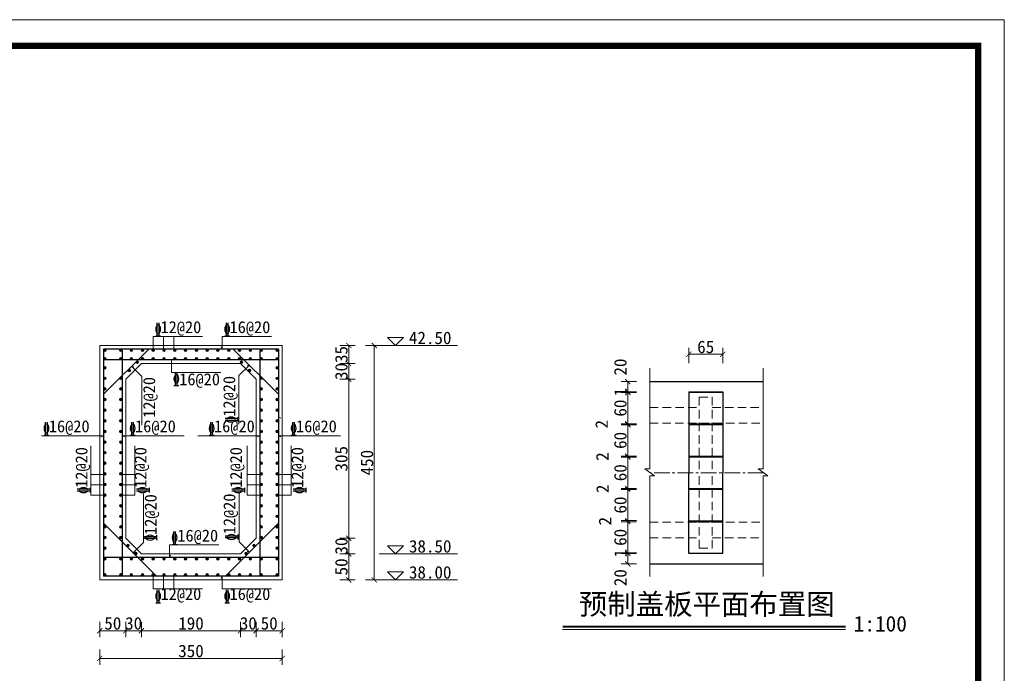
# Model space of a CAD drawing. Extents: x -13074 to 1448651, y 3648755 to 8081248.
# Tile 107 of 173: x 560964 to 561153, y 3858657 to 3858782. Entities that reach past the tile are written whole.
import ezdxf

# ---------------------------------------------------------------- set-up
doc = ezdxf.new("R2010")
doc.units = 0
doc.header["$PDMODE"] = 32
doc.header["$PDSIZE"] = 0.2
doc.linetypes.add('CENTER2', pattern=[1.125, 0.75, -0.125, 0.125, -0.125])
doc.linetypes.add('HIDDEN2', pattern=[0.1875, 0.125, -0.0625])
doc.layers.get('0').update_dxf_attribs({"linetype": 'CONTINUOUS'})
doc.layers.get('Defpoints').update_dxf_attribs({"linetype": 'CONTINUOUS'})
for name, color, linetype, lineweight in [('0.09标注线', 3, 'CONTINUOUS', 9), ('0.13填充', 8, 'CONTINUOUS', 9), ('0.15虚线', 1, 'HIDDEN2', 15), ('0.30粗线', 7, 'CONTINUOUS', 30), ('0.30红', 1, 'CONTINUOUS', 30), ('SHEET', 1, 'CONTINUOUS', 15), ('文字', 7, 'CONTINUOUS', 15), ('新建路', 7, 'CONTINUOUS', 40), ('细实线', 3, 'CONTINUOUS', 20)]:
    doc.layers.add(name, color=color, linetype=linetype, lineweight=lineweight)
doc.styles.add('-仿宋_GB2312', font='FangSong_GB2312.ttf')
doc.styles.add('CHX-1', font='tssdeng.shx', dxfattribs={"width": 0.7, "height": 300, "bigfont": 'atssdchn.shx'})
doc.dimstyles.new('zzzz STANDARD', dxfattribs={"dimtxt": 2.3, "dimasz": 1, "dimexe": 1.25, "dimexo": 1.5, "dimgap": 0.2, "dimtad": 1, "dimdec": 0, "dimlfac": 10, "dimzin": 0, "dimdsep": 46, "dimtxsty": '-仿宋_GB2312', "dimblk": 'ARCHTICK', "dimcen": 0.09, "dimadec": 0, "dimazin": 0, "dimtfac": 1, "dimtdec": 0, "dimtix": 1, "dimtmove": 2, "dimatfit": 3, "dimfxl": 1.7, "dimfxlon": 1, "dimtolj": 1, "dimtzin": 0, "dimlwd": 9, "dimlwe": 9, "dimarcsym": 0})

# ---------------------------------------------------------------- blocks, each defined once
blk = doc.blocks.new('_ARCHTICK')
at = {"color": 0, "linetype": 'ByBlock', "const_width": 0.15}
blk.add_lwpolyline([(-0.5, -0.5), (0.5, 0.5)], dxfattribs=at)
blk = doc.blocks.new('*D2548')
at = {"layer": 'Defpoints', "color": 0, "linetype": 'Continuous', "lineweight": 13}
for p in [(560984.77, 3858682.99), (560987.77, 3858679.99), (560987.77, 3858665.24)]:
    blk.add_point(p, dxfattribs=at)
at = {"layer": '新建路', "color": 0, "linetype": 'Continuous', "lineweight": 9}
for p, q in [((560984.77, 3858666.94), (560984.77, 3858663.99)), ((560987.77, 3858666.94), (560987.77, 3858663.99)), ((560984.77, 3858665.24), (560983.77, 3858665.24)), ((560984.77, 3858665.24), (560987.77, 3858665.24)), ((560987.77, 3858665.24), (560988.77, 3858665.24))]:
    blk.add_line(p, q, dxfattribs=at)
blk.add_blockref('_ARCHTICK', (560984.77, 3858665.24), dxfattribs=at)
at = {"layer": '新建路', "color": 0, "linetype": 'Continuous', "lineweight": 9, "rotation": 180}
blk.add_blockref('_ARCHTICK', (560987.77, 3858665.24), dxfattribs=at)
at = {"layer": '新建路', "color": 0, "linetype": 'Continuous', "lineweight": 13, "insert": (560986.27, 3858666.64), "char_height": 2.4, "attachment_point": 5, "style": '-仿宋_GB2312'}
blk.add_mtext('\\A1;30', dxfattribs=at)
blk = doc.blocks.new('*D2549')
at = {"layer": 'Defpoints', "color": 0, "linetype": 'Continuous', "lineweight": 13}
for p in [(561009.77, 3858682.99), (561006.77, 3858679.99), (561009.77, 3858665.24)]:
    blk.add_point(p, dxfattribs=at)
at = {"layer": '新建路', "color": 0, "linetype": 'Continuous', "lineweight": 9}
for p, q in [((561006.77, 3858666.94), (561006.77, 3858663.99)), ((561009.77, 3858666.94), (561009.77, 3858663.99)), ((561006.77, 3858665.24), (561005.77, 3858665.24)), ((561006.77, 3858665.24), (561009.77, 3858665.24)), ((561009.77, 3858665.24), (561010.77, 3858665.24))]:
    blk.add_line(p, q, dxfattribs=at)
blk.add_blockref('_ARCHTICK', (561006.77, 3858665.24), dxfattribs=at)
at = {"layer": '新建路', "color": 0, "linetype": 'Continuous', "lineweight": 9, "rotation": 180}
blk.add_blockref('_ARCHTICK', (561009.77, 3858665.24), dxfattribs=at)
at = {"layer": '新建路', "color": 0, "linetype": 'Continuous', "lineweight": 13, "insert": (561008.27, 3858666.64), "char_height": 2.4, "attachment_point": 5, "style": '-仿宋_GB2312'}
blk.add_mtext('\\A1;30', dxfattribs=at)
blk = doc.blocks.new('*D2551')
at = {"layer": 'Defpoints', "color": 0, "linetype": 'Continuous', "lineweight": 13}
for p in [(560979.77, 3858674.99), (561014.77, 3858674.99), (560979.77, 3858659.94)]:
    blk.add_point(p, dxfattribs=at)
at = {"layer": '新建路', "color": 0, "linetype": 'Continuous', "lineweight": 9}
for p, q in [((560979.77, 3858661.64), (560979.77, 3858658.69)), ((561014.77, 3858661.64), (561014.77, 3858658.69)), ((561014.77, 3858659.94), (560979.77, 3858659.94))]:
    blk.add_line(p, q, dxfattribs=at)
at = {"layer": '新建路', "color": 0, "linetype": 'Continuous', "lineweight": 9, "rotation": 180}
blk.add_blockref('_ARCHTICK', (560979.77, 3858659.94), dxfattribs=at)
at = {"layer": '新建路', "color": 0, "linetype": 'Continuous', "lineweight": 9}
blk.add_blockref('_ARCHTICK', (561014.77, 3858659.94), dxfattribs=at)
at = {"layer": '新建路', "color": 0, "linetype": 'Continuous', "lineweight": 13, "insert": (560997.27, 3858661.34), "char_height": 2.4, "attachment_point": 5, "style": '-仿宋_GB2312'}
blk.add_mtext('\\A1;350', dxfattribs=at)
blk = doc.blocks.new('*D2553')
at = {"layer": 'Defpoints', "color": 0, "linetype": 'Continuous', "lineweight": 13}
for p in [(561009.77, 3858682.99), (561027.53, 3858682.99), (561006.77, 3858679.99)]:
    blk.add_point(p, dxfattribs=at)
at = {"layer": '新建路', "color": 0, "linetype": 'Continuous', "lineweight": 9}
for p, q in [((561027.53, 3858682.99), (561027.53, 3858683.99)), ((561025.83, 3858682.99), (561028.78, 3858682.99)), ((561027.53, 3858679.99), (561027.53, 3858682.99)), ((561025.83, 3858679.99), (561028.78, 3858679.99)), ((561027.53, 3858679.99), (561027.53, 3858678.99))]:
    blk.add_line(p, q, dxfattribs=at)
for p, rotation in [((561027.53, 3858682.99), 270), ((561027.53, 3858679.99), 90)]:
    blk.add_blockref('_ARCHTICK', p, dxfattribs=dict(at, rotation=rotation))
at = {"layer": '新建路', "color": 0, "linetype": 'Continuous', "lineweight": 13, "insert": (561026.13, 3858681.49), "char_height": 2.4, "attachment_point": 5, "rotation": 90, "style": '-仿宋_GB2312'}
blk.add_mtext('\\A1;30', dxfattribs=at)
blk = doc.blocks.new('*D2555')
at = {"layer": 'Defpoints', "color": 0, "linetype": 'Continuous', "lineweight": 13}
for p in [(561006.77, 3858716.49), (561027.53, 3858716.49), (561009.77, 3858713.49)]:
    blk.add_point(p, dxfattribs=at)
at = {"layer": '新建路', "color": 0, "linetype": 'Continuous', "lineweight": 9}
for p, q in [((561025.83, 3858716.49), (561028.78, 3858716.49)), ((561027.53, 3858716.49), (561027.53, 3858717.49)), ((561027.53, 3858713.49), (561027.53, 3858716.49)), ((561025.83, 3858713.49), (561028.78, 3858713.49)), ((561027.53, 3858713.49), (561027.53, 3858712.49))]:
    blk.add_line(p, q, dxfattribs=at)
for p, rotation in [((561027.53, 3858716.49), 270), ((561027.53, 3858713.49), 90)]:
    blk.add_blockref('_ARCHTICK', p, dxfattribs=dict(at, rotation=rotation))
at = {"layer": '新建路', "color": 0, "linetype": 'Continuous', "lineweight": 13, "insert": (561026.13, 3858714.99), "char_height": 2.4, "attachment_point": 5, "rotation": 90, "style": '-仿宋_GB2312'}
blk.add_mtext('\\A1;30', dxfattribs=at)
blk = doc.blocks.new('*D2557')
at = {"layer": 'Defpoints', "color": 0, "linetype": 'Continuous', "lineweight": 13}
for p in [(561014.77, 3858719.99), (561014.77, 3858674.99), (561032.43, 3858674.99)]:
    blk.add_point(p, dxfattribs=at)
at = {"layer": '新建路', "color": 0, "linetype": 'Continuous', "lineweight": 9}
for p, q in [((561030.73, 3858719.99), (561033.68, 3858719.99)), ((561032.43, 3858719.99), (561032.43, 3858674.99)), ((561030.73, 3858674.99), (561033.68, 3858674.99))]:
    blk.add_line(p, q, dxfattribs=at)
for p, rotation in [((561032.43, 3858719.99), 90), ((561032.43, 3858674.99), 270)]:
    blk.add_blockref('_ARCHTICK', p, dxfattribs=dict(at, rotation=rotation))
at = {"layer": '新建路', "color": 0, "linetype": 'Continuous', "lineweight": 13, "insert": (561031.03, 3858697.49), "char_height": 2.4, "attachment_point": 5, "rotation": 90, "style": '-仿宋_GB2312'}
blk.add_mtext('\\A1;450', dxfattribs=at)
blk = doc.blocks.new('*D2558')
at = {"layer": 'Defpoints', "color": 0, "linetype": 'Continuous', "lineweight": 13}
for p in [(561081.05, 3858710.96), (561092.77, 3858711.06, 0), (561092.77, 3858710.96, 0)]:
    blk.add_point(p, dxfattribs=at)
at = {"layer": '新建路', "color": 0, "linetype": 'Continuous', "lineweight": 9}
for p, q in [((561082.75, 3858711.06), (561079.8, 3858711.06)), ((561082.75, 3858710.96), (561079.8, 3858710.96)), ((561081.05, 3858711.06), (561081.05, 3858712.06)), ((561081.05, 3858711.06), (561081.05, 3858710.96)), ((561081.05, 3858710.96), (561081.05, 3858709.96))]:
    blk.add_line(p, q, dxfattribs=at)
for p, rotation in [((561081.05, 3858711.06), 270), ((561081.05, 3858710.96), 90)]:
    blk.add_blockref('_ARCHTICK', p, dxfattribs=dict(at, rotation=rotation))
at = {"layer": '新建路', "color": 0, "linetype": 'Continuous', "lineweight": 13, "insert": (561079.65, 3858711.01), "char_height": 2.4, "attachment_point": 5, "rotation": 90, "style": '-仿宋_GB2312'}
blk.add_mtext('\\A1;1', dxfattribs=at)
blk = doc.blocks.new('*D2560')
at = {"layer": 'Defpoints', "color": 0, "linetype": 'Continuous', "lineweight": 13}
for p in [(561099.27, 3858710.96, 0), (561081.05, 3858704.96), (561099.27, 3858704.96, 0)]:
    blk.add_point(p, dxfattribs=at)
at = {"layer": '新建路', "color": 0, "linetype": 'Continuous', "lineweight": 9}
for p, q in [((561082.75, 3858710.96), (561079.8, 3858710.96)), ((561081.05, 3858710.96), (561081.05, 3858704.96)), ((561082.75, 3858704.96), (561079.8, 3858704.96))]:
    blk.add_line(p, q, dxfattribs=at)
for p, rotation in [((561081.05, 3858710.96), 90), ((561081.05, 3858704.96), 270)]:
    blk.add_blockref('_ARCHTICK', p, dxfattribs=dict(at, rotation=rotation))
at = {"layer": '新建路', "color": 0, "linetype": 'Continuous', "lineweight": 13, "insert": (561079.65, 3858707.96), "char_height": 2.4, "attachment_point": 5, "rotation": 90, "style": '-仿宋_GB2312'}
blk.add_mtext('\\A1;60', dxfattribs=at)
blk = doc.blocks.new('*D2561')
at = {"layer": 'Defpoints', "color": 0, "linetype": 'Continuous', "lineweight": 13}
for p in [(561081.05, 3858704.76), (561099.27, 3858704.96, 0), (561099.27, 3858704.76, 0)]:
    blk.add_point(p, dxfattribs=at)
at = {"layer": '新建路', "color": 0, "linetype": 'Continuous', "lineweight": 9}
for p, q in [((561082.75, 3858704.96), (561079.8, 3858704.96)), ((561082.75, 3858704.76), (561079.8, 3858704.76)), ((561081.05, 3858704.96), (561081.05, 3858705.96)), ((561081.05, 3858704.96), (561081.05, 3858704.76)), ((561081.05, 3858704.76), (561081.05, 3858703.76))]:
    blk.add_line(p, q, dxfattribs=at)
for p, rotation in [((561081.05, 3858704.96), 270), ((561081.05, 3858704.76), 90)]:
    blk.add_blockref('_ARCHTICK', p, dxfattribs=dict(at, rotation=rotation))
at = {"layer": '新建路', "color": 0, "linetype": 'Continuous', "lineweight": 13, "insert": (561076.03, 3858704.86), "char_height": 2.4, "attachment_point": 5, "rotation": 90, "style": '-仿宋_GB2312'}
blk.add_mtext('\\A1;2', dxfattribs=at)
blk = doc.blocks.new('*D2562')
at = {"layer": 'Defpoints', "color": 0, "linetype": 'Continuous', "lineweight": 13}
for p in [(561099.27, 3858704.76, 0), (561081.05, 3858698.76), (561099.27, 3858698.76, 0)]:
    blk.add_point(p, dxfattribs=at)
at = {"layer": '新建路', "color": 0, "linetype": 'Continuous', "lineweight": 9}
for p, q in [((561082.75, 3858704.76), (561079.8, 3858704.76)), ((561081.05, 3858704.76), (561081.05, 3858698.76)), ((561082.75, 3858698.76), (561079.8, 3858698.76))]:
    blk.add_line(p, q, dxfattribs=at)
for p, rotation in [((561081.05, 3858704.76), 90), ((561081.05, 3858698.76), 270)]:
    blk.add_blockref('_ARCHTICK', p, dxfattribs=dict(at, rotation=rotation))
at = {"layer": '新建路', "color": 0, "linetype": 'Continuous', "lineweight": 13, "insert": (561079.65, 3858701.76), "char_height": 2.4, "attachment_point": 5, "rotation": 90, "style": '-仿宋_GB2312'}
blk.add_mtext('\\A1;60', dxfattribs=at)
blk = doc.blocks.new('*D2563')
at = {"layer": 'Defpoints', "color": 0, "linetype": 'Continuous', "lineweight": 13}
for p in [(561081.05, 3858698.56), (561099.27, 3858698.76, 0), (561099.27, 3858698.56, 0)]:
    blk.add_point(p, dxfattribs=at)
at = {"layer": '新建路', "color": 0, "linetype": 'Continuous', "lineweight": 9}
for p, q in [((561081.05, 3858698.76), (561081.05, 3858699.76)), ((561082.75, 3858698.76), (561079.8, 3858698.76)), ((561082.75, 3858698.56), (561079.8, 3858698.56)), ((561081.05, 3858698.76), (561081.05, 3858698.56)), ((561081.05, 3858698.56), (561081.05, 3858697.56))]:
    blk.add_line(p, q, dxfattribs=at)
for p, rotation in [((561081.05, 3858698.76), 270), ((561081.05, 3858698.56), 90)]:
    blk.add_blockref('_ARCHTICK', p, dxfattribs=dict(at, rotation=rotation))
at = {"layer": '新建路', "color": 0, "linetype": 'Continuous', "lineweight": 13, "insert": (561076.18, 3858698.66), "char_height": 2.4, "attachment_point": 5, "rotation": 90, "style": '-仿宋_GB2312'}
blk.add_mtext('\\A1;2', dxfattribs=at)
blk = doc.blocks.new('*D2564')
at = {"layer": 'Defpoints', "color": 0, "linetype": 'Continuous', "lineweight": 13}
for p in [(561099.27, 3858698.56, 0), (561081.05, 3858692.56), (561099.27, 3858692.56, 0)]:
    blk.add_point(p, dxfattribs=at)
at = {"layer": '新建路', "color": 0, "linetype": 'Continuous', "lineweight": 9}
for p, q in [((561082.75, 3858698.56), (561079.8, 3858698.56)), ((561081.05, 3858698.56), (561081.05, 3858692.56)), ((561082.75, 3858692.56), (561079.8, 3858692.56))]:
    blk.add_line(p, q, dxfattribs=at)
for p, rotation in [((561081.05, 3858698.56), 90), ((561081.05, 3858692.56), 270)]:
    blk.add_blockref('_ARCHTICK', p, dxfattribs=dict(at, rotation=rotation))
at = {"layer": '新建路', "color": 0, "linetype": 'Continuous', "lineweight": 13, "insert": (561079.65, 3858695.56), "char_height": 2.4, "attachment_point": 5, "rotation": 90, "style": '-仿宋_GB2312'}
blk.add_mtext('\\A1;60', dxfattribs=at)
blk = doc.blocks.new('*D2565')
at = {"layer": 'Defpoints', "color": 0, "linetype": 'Continuous', "lineweight": 13}
for p in [(561081.05, 3858692.36), (561099.27, 3858692.56, 0), (561099.27, 3858692.36)]:
    blk.add_point(p, dxfattribs=at)
at = {"layer": '新建路', "color": 0, "linetype": 'Continuous', "lineweight": 9}
for p, q in [((561081.05, 3858692.56), (561081.05, 3858693.56)), ((561082.75, 3858692.56), (561079.8, 3858692.56)), ((561082.75, 3858692.36), (561079.8, 3858692.36)), ((561081.05, 3858692.56), (561081.05, 3858692.36)), ((561081.05, 3858692.36), (561081.05, 3858691.36))]:
    blk.add_line(p, q, dxfattribs=at)
for p, rotation in [((561081.05, 3858692.56), 270), ((561081.05, 3858692.36), 90)]:
    blk.add_blockref('_ARCHTICK', p, dxfattribs=dict(at, rotation=rotation))
at = {"layer": '新建路', "color": 0, "linetype": 'Continuous', "lineweight": 13, "insert": (561076.22, 3858692.46), "char_height": 2.4, "attachment_point": 5, "rotation": 90, "style": '-仿宋_GB2312'}
blk.add_mtext('\\A1;2', dxfattribs=at)
blk = doc.blocks.new('*D2566')
at = {"layer": 'Defpoints', "color": 0, "linetype": 'Continuous', "lineweight": 13}
for p in [(561099.27, 3858692.36), (561081.05, 3858686.36), (561099.27, 3858686.36)]:
    blk.add_point(p, dxfattribs=at)
at = {"layer": '新建路', "color": 0, "linetype": 'Continuous', "lineweight": 9}
for p, q in [((561082.75, 3858692.36), (561079.8, 3858692.36)), ((561081.05, 3858692.36), (561081.05, 3858686.36)), ((561082.75, 3858686.36), (561079.8, 3858686.36))]:
    blk.add_line(p, q, dxfattribs=at)
for p, rotation in [((561081.05, 3858692.36), 90), ((561081.05, 3858686.36), 270)]:
    blk.add_blockref('_ARCHTICK', p, dxfattribs=dict(at, rotation=rotation))
at = {"layer": '新建路', "color": 0, "linetype": 'Continuous', "lineweight": 13, "insert": (561079.65, 3858689.36), "char_height": 2.4, "attachment_point": 5, "rotation": 90, "style": '-仿宋_GB2312'}
blk.add_mtext('\\A1;60', dxfattribs=at)
blk = doc.blocks.new('*D2567')
at = {"layer": 'Defpoints', "color": 0, "linetype": 'Continuous', "lineweight": 13}
for p in [(561081.05, 3858686.16), (561099.27, 3858686.36), (561099.27, 3858686.16)]:
    blk.add_point(p, dxfattribs=at)
at = {"layer": '新建路', "color": 0, "linetype": 'Continuous', "lineweight": 9}
for p, q in [((561082.75, 3858686.36), (561079.8, 3858686.36)), ((561082.75, 3858686.16), (561079.8, 3858686.16)), ((561081.05, 3858686.36), (561081.05, 3858687.36)), ((561081.05, 3858686.36), (561081.05, 3858686.16)), ((561081.05, 3858686.16), (561081.05, 3858685.16))]:
    blk.add_line(p, q, dxfattribs=at)
for p, rotation in [((561081.05, 3858686.36), 270), ((561081.05, 3858686.16), 90)]:
    blk.add_blockref('_ARCHTICK', p, dxfattribs=dict(at, rotation=rotation))
at = {"layer": '新建路', "color": 0, "linetype": 'Continuous', "lineweight": 13, "insert": (561076.69, 3858686.26), "char_height": 2.4, "attachment_point": 5, "rotation": 90, "style": '-仿宋_GB2312'}
blk.add_mtext('\\A1;2', dxfattribs=at)
blk = doc.blocks.new('*D2568')
at = {"layer": 'Defpoints', "color": 0, "linetype": 'Continuous', "lineweight": 13}
for p in [(561099.27, 3858686.16), (561081.05, 3858680.16), (561099.27, 3858680.16, 0)]:
    blk.add_point(p, dxfattribs=at)
at = {"layer": '新建路', "color": 0, "linetype": 'Continuous', "lineweight": 9}
for p, q in [((561082.75, 3858686.16), (561079.8, 3858686.16)), ((561081.05, 3858686.16), (561081.05, 3858680.16)), ((561082.75, 3858680.16), (561079.8, 3858680.16))]:
    blk.add_line(p, q, dxfattribs=at)
for p, rotation in [((561081.05, 3858686.16), 90), ((561081.05, 3858680.16), 270)]:
    blk.add_blockref('_ARCHTICK', p, dxfattribs=dict(at, rotation=rotation))
at = {"layer": '新建路', "color": 0, "linetype": 'Continuous', "lineweight": 13, "insert": (561079.65, 3858683.16), "char_height": 2.4, "attachment_point": 5, "rotation": 90, "style": '-仿宋_GB2312'}
blk.add_mtext('\\A1;60', dxfattribs=at)
blk = doc.blocks.new('*D2569')
at = {"layer": 'Defpoints', "color": 0, "linetype": 'Continuous', "lineweight": 13}
for p in [(561081.05, 3858680.06), (561099.27, 3858680.16, 0), (561099.27, 3858680.06)]:
    blk.add_point(p, dxfattribs=at)
at = {"layer": '新建路', "color": 0, "linetype": 'Continuous', "lineweight": 9}
for p, q in [((561082.75, 3858680.16), (561079.8, 3858680.16)), ((561082.75, 3858680.06), (561079.8, 3858680.06)), ((561081.05, 3858680.16), (561081.05, 3858681.16)), ((561081.05, 3858680.16), (561081.05, 3858680.06)), ((561081.05, 3858680.06), (561081.05, 3858679.06))]:
    blk.add_line(p, q, dxfattribs=at)
for p, rotation in [((561081.05, 3858680.16), 270), ((561081.05, 3858680.06), 90)]:
    blk.add_blockref('_ARCHTICK', p, dxfattribs=dict(at, rotation=rotation))
at = {"layer": '新建路', "color": 0, "linetype": 'Continuous', "lineweight": 13, "insert": (561079.65, 3858680.11), "char_height": 2.4, "attachment_point": 5, "rotation": 90, "style": '-仿宋_GB2312'}
blk.add_mtext('\\A1;1', dxfattribs=at)

msp = doc.modelspace()

# ---------------------------------------------------------------- hatches: boundary and pattern name
at = {"layer": '0.13填充', "ltscale": 0.005}
for points in [[(560980.473, 3858719.04, 1), (560980.973, 3858719.04, 1)], [(560984.073, 3858719.04, -1), (560983.573, 3858719.04, -1)], [(560986.073, 3858719.04, -1), (560985.573, 3858719.04, -1)], [(560988.211, 3858719.04, -1), (560987.711, 3858719.04, -1)], [(560990.28, 3858719.04, -1), (560989.78, 3858719.04, -1)], [(560992.349, 3858719.04, -1), (560991.849, 3858719.04, -1)], [(560994.419, 3858719.04, -1), (560993.919, 3858719.04, -1)], [(560996.488, 3858719.04, -1), (560995.988, 3858719.04, -1)], [(560998.557, 3858719.04, -1), (560998.057, 3858719.04, -1)], [(561000.626, 3858719.04, -1), (561000.126, 3858719.04, -1)], [(561002.696, 3858719.04, -1), (561002.196, 3858719.04, -1)], [(561004.765, 3858719.04, -1), (561004.265, 3858719.04, -1)], [(561006.834, 3858719.04, -1), (561006.334, 3858719.04, -1)], [(561008.903, 3858719.04, -1), (561008.403, 3858719.04, -1)], [(561010.473, 3858719.04, 1), (561010.973, 3858719.04, 1)], [(561010.473, 3858719.04, 1), (561010.973, 3858719.04, 1)], [(561014.073, 3858719.04, -1), (561013.573, 3858719.04, -1)], [(560980.473, 3858717.44, -1), (560980.973, 3858717.44, -1)], [(560980.473, 3858715.704, 1), (560980.973, 3858715.704, 1)], [(560984.073, 3858717.44, 1), (560983.573, 3858717.44, 1)], [(560986.073, 3858717.44, 1), (560985.573, 3858717.44, 1)], [(560987.233, 3858716.75, -1), (560986.733, 3858716.75, -1)], [(560988.211, 3858717.44, 1), (560987.711, 3858717.44, 1)], [(560990.28, 3858717.44, 1), (560989.78, 3858717.44, 1)], [(560992.349, 3858717.44, 1), (560991.849, 3858717.44, 1)], [(560994.419, 3858717.44, 1), (560993.919, 3858717.44, 1)], [(560996.488, 3858717.44, 1), (560995.988, 3858717.44, 1)], [(560998.557, 3858717.44, 1), (560998.057, 3858717.44, 1)], [(561000.626, 3858717.44, 1), (561000.126, 3858717.44, 1)], [(561002.696, 3858717.44, 1), (561002.196, 3858717.44, 1)], [(561004.765, 3858717.44, 1), (561004.265, 3858717.44, 1)], [(561006.834, 3858717.44, 1), (561006.334, 3858717.44, 1)], [(561006.712, 3858716.75, 1), (561007.212, 3858716.75, 1)], [(561008.903, 3858717.44, 1), (561008.403, 3858717.44, 1)], [(561010.473, 3858717.44, -1), (561010.973, 3858717.44, -1)], [(561014.073, 3858717.44, 1), (561013.573, 3858717.44, 1)], [(561014.073, 3858715.704, -1), (561013.573, 3858715.704, -1)], [(560985.68, 3858715.188, -1), (560985.18, 3858715.188, -1)], [(561008.265, 3858715.188, 1), (561008.765, 3858715.188, 1)], [(560980.473, 3858713.667, 1), (560980.973, 3858713.667, 1)], [(560984.073, 3858713.667, -1), (560983.573, 3858713.667, -1)], [(561010.473, 3858713.667, 1), (561010.973, 3858713.667, 1)], [(561014.073, 3858713.667, -1), (561013.573, 3858713.667, -1)], [(560980.473, 3858711.63, 1), (560980.973, 3858711.63, 1)], [(560984.073, 3858711.63, -1), (560983.573, 3858711.63, -1)], [(561010.473, 3858711.63, 1), (561010.973, 3858711.63, 1)], [(561014.073, 3858711.63, -1), (561013.573, 3858711.63, -1)], [(560980.473, 3858709.593, 1), (560980.973, 3858709.593, 1)], [(560984.073, 3858709.593, -1), (560983.573, 3858709.593, -1)], [(561010.473, 3858709.593, 1), (561010.973, 3858709.593, 1)], [(561014.073, 3858709.593, -1), (561013.573, 3858709.593, -1)], [(560980.473, 3858707.556, 1), (560980.973, 3858707.556, 1)], [(560984.073, 3858707.556, -1), (560983.573, 3858707.556, -1)], [(561010.473, 3858707.556, 1), (561010.973, 3858707.556, 1)], [(561014.073, 3858707.556, -1), (561013.573, 3858707.556, -1)], [(560980.473, 3858705.519, 1), (560980.973, 3858705.519, 1)], [(560984.073, 3858705.519, -1), (560983.573, 3858705.519, -1)], [(561010.473, 3858705.519, 1), (561010.973, 3858705.519, 1)], [(561014.073, 3858705.519, -1), (561013.573, 3858705.519, -1)], [(560980.473, 3858703.483, 1), (560980.973, 3858703.483, 1)], [(560984.073, 3858703.483, -1), (560983.573, 3858703.483, -1)], [(561010.473, 3858703.483, 1), (561010.973, 3858703.483, 1)], [(561014.073, 3858703.483, -1), (561013.573, 3858703.483, -1)], [(560980.473, 3858701.446, 1), (560980.973, 3858701.446, 1)], [(560984.073, 3858701.446, -1), (560983.573, 3858701.446, -1)], [(561010.473, 3858701.446, 1), (561010.973, 3858701.446, 1)], [(561014.073, 3858701.446, -1), (561013.573, 3858701.446, -1)], [(560980.473, 3858699.409, 1), (560980.973, 3858699.409, 1)], [(560984.073, 3858699.409, -1), (560983.573, 3858699.409, -1)], [(561010.473, 3858699.409, 1), (561010.973, 3858699.409, 1)], [(561014.073, 3858699.409, -1), (561013.573, 3858699.409, -1)], [(560980.473, 3858697.372, 1), (560980.973, 3858697.372, 1)], [(560984.073, 3858697.372, -1), (560983.573, 3858697.372, -1)], [(561010.473, 3858697.372, 1), (561010.973, 3858697.372, 1)], [(561014.073, 3858697.372, -1), (561013.573, 3858697.372, -1)], [(560980.473, 3858695.335, 1), (560980.973, 3858695.335, 1)], [(560984.073, 3858695.335, -1), (560983.573, 3858695.335, -1)], [(561010.473, 3858695.335, 1), (561010.973, 3858695.335, 1)], [(561014.073, 3858695.335, -1), (561013.573, 3858695.335, -1)], [(560980.473, 3858693.298, 1), (560980.973, 3858693.298, 1)], [(560984.073, 3858693.298, -1), (560983.573, 3858693.298, -1)], [(561010.473, 3858693.298, 1), (561010.973, 3858693.298, 1)], [(561014.073, 3858693.298, -1), (561013.573, 3858693.298, -1)], [(560980.473, 3858691.261, 1), (560980.973, 3858691.261, 1)], [(560984.073, 3858691.261, -1), (560983.573, 3858691.261, -1)], [(561010.473, 3858691.261, 1), (561010.973, 3858691.261, 1)], [(561014.073, 3858691.261, -1), (561013.573, 3858691.261, -1)], [(560980.473, 3858689.225, 1), (560980.973, 3858689.225, 1)], [(560984.073, 3858689.225, -1), (560983.573, 3858689.225, -1)], [(561010.473, 3858689.225, 1), (561010.973, 3858689.225, 1)], [(561014.073, 3858689.225, -1), (561013.573, 3858689.225, -1)], [(560980.473, 3858687.188, 1), (560980.973, 3858687.188, 1)], [(560984.073, 3858687.188, -1), (560983.573, 3858687.188, -1)], [(561010.473, 3858687.188, 1), (561010.973, 3858687.188, 1)], [(561014.073, 3858687.188, -1), (561013.573, 3858687.188, -1)], [(560980.473, 3858685.151, 1), (560980.973, 3858685.151, 1)], [(560984.073, 3858685.151, -1), (560983.573, 3858685.151, -1)], [(561010.473, 3858685.151, 1), (561010.973, 3858685.151, 1)], [(561014.073, 3858685.151, -1), (561013.573, 3858685.151, -1)], [(560980.473, 3858683.114, 1), (560980.973, 3858683.114, 1)], [(560984.073, 3858683.114, -1), (560983.573, 3858683.114, -1)], [(561010.473, 3858683.114, 1), (561010.973, 3858683.114, 1)], [(561014.073, 3858683.114, -1), (561013.573, 3858683.114, -1)], [(560980.473, 3858681.077, 1), (560980.973, 3858681.077, 1)], [(560985.432, 3858681.578, -1), (560984.932, 3858681.578, -1)], [(560986.919, 3858680.059, -1), (560986.419, 3858680.059, -1)], [(561007.626, 3858680.059, 1), (561008.126, 3858680.059, 1)], [(561009.113, 3858681.578, 1), (561009.613, 3858681.578, 1)], [(561014.073, 3858681.077, -1), (561013.573, 3858681.077, -1)], [(560980.473, 3858679.04, 1), (560980.973, 3858679.04, 1)], [(560984.073, 3858679.04, -1), (560983.573, 3858679.04, -1)], [(560986.073, 3858679.04, -1), (560985.573, 3858679.04, -1)], [(560988.211, 3858679.04, -1), (560987.711, 3858679.04, -1)], [(560990.28, 3858679.04, -1), (560989.78, 3858679.04, -1)], [(560992.349, 3858679.04, -1), (560991.849, 3858679.04, -1)], [(560994.419, 3858679.04, -1), (560993.919, 3858679.04, -1)], [(560996.488, 3858679.04, -1), (560995.988, 3858679.04, -1)], [(560998.557, 3858679.04, -1), (560998.057, 3858679.04, -1)], [(561000.626, 3858679.04, -1), (561000.126, 3858679.04, -1)], [(561002.696, 3858679.04, -1), (561002.196, 3858679.04, -1)], [(561004.765, 3858679.04, -1), (561004.265, 3858679.04, -1)], [(561006.834, 3858679.04, -1), (561006.334, 3858679.04, -1)], [(561008.903, 3858679.04, -1), (561008.403, 3858679.04, -1)], [(561010.473, 3858679.04, 1), (561010.973, 3858679.04, 1)], [(561014.073, 3858679.04, -1), (561013.573, 3858679.04, -1)], [(560980.473, 3858675.94, -1), (560980.973, 3858675.94, -1)], [(560984.073, 3858675.94, 1), (560983.573, 3858675.94, 1)], [(560986.073, 3858675.94, 1), (560985.573, 3858675.94, 1)], [(560988.211, 3858675.94, 1), (560987.711, 3858675.94, 1)], [(560990.28, 3858675.94, 1), (560989.78, 3858675.94, 1)], [(560992.349, 3858675.94, 1), (560991.849, 3858675.94, 1)], [(560994.419, 3858675.94, 1), (560993.919, 3858675.94, 1)], [(560996.488, 3858675.94, 1), (560995.988, 3858675.94, 1)], [(560998.557, 3858675.94, 1), (560998.057, 3858675.94, 1)], [(561000.626, 3858675.94, 1), (561000.126, 3858675.94, 1)], [(561002.696, 3858675.94, 1), (561002.196, 3858675.94, 1)], [(561004.765, 3858675.94, 1), (561004.265, 3858675.94, 1)], [(561006.834, 3858675.94, 1), (561006.334, 3858675.94, 1)], [(561008.903, 3858675.94, 1), (561008.403, 3858675.94, 1)], [(561010.473, 3858675.94, -1), (561010.973, 3858675.94, -1)], [(561014.073, 3858675.94, 1), (561013.573, 3858675.94, 1)]]:
    msp.add_hatch(color=4, dxfattribs=at).paths.add_polyline_path(points)

# ---------------------------------------------------------------- linework, layer by layer
at = {"layer": '0.09标注线', "color": 3}
for p, q in [((560990.03, 3858721.695), (560990.03, 3858719.04)), ((560990.03, 3858721.695), (560999.489, 3858721.695)), ((560992.014, 3858721.695), (560992.014, 3858719.04)), ((560993.998, 3858721.695), (560993.998, 3858719.04)), ((561003.275, 3858721.695), (561003.275, 3858719.29)), ((561003.275, 3858721.695), (561012.735, 3858721.695)), ((561003.275, 3858719.29), (561003.063, 3858719.731)), ((560987.869, 3858714.001), (560985.869, 3858716.001)), ((560985.869, 3858716.001), (560986.325, 3858715.859)), ((560993.53, 3858714.786), (560993.53, 3858717.19)), ((561006.473, 3858714.204), (561008.473, 3858716.204)), ((561008.473, 3858716.204), (561008.017, 3858716.062)), ((560987.869, 3858714.001), (560987.869, 3858704.678)), ((561002.989, 3858714.786), (560993.53, 3858714.786)), ((561006.473, 3858714.204), (561006.473, 3858704.881)), ((561014.073, 3858706.217), (561014.514, 3858706.005)), ((560968.609, 3858702.661), (560980.473, 3858702.661)), ((560980.473, 3858702.661), (560980.031, 3858702.449)), ((560995.936, 3858702.661), (560984.073, 3858702.661)), ((560984.073, 3858702.661), (560984.514, 3858702.449)), ((560998.609, 3858702.661), (561010.473, 3858702.661)), ((561010.473, 3858702.661), (561010.031, 3858702.449)), ((561025.936, 3858702.661), (561014.073, 3858702.661)), ((561014.073, 3858702.661), (561014.514, 3858702.449)), ((560978.068, 3858691.261), (560978.068, 3858700.721)), ((560986.477, 3858691.261), (560986.477, 3858700.721)), ((561008.068, 3858691.261), (561008.068, 3858700.721)), ((561016.477, 3858691.261), (561016.477, 3858700.721)), ((560978.068, 3858695.229), (560980.723, 3858695.229)), ((560986.477, 3858695.229), (560983.823, 3858695.229)), ((561008.068, 3858695.229), (561010.723, 3858695.229)), ((561016.477, 3858695.229), (561013.823, 3858695.229)), ((560978.068, 3858693.245), (560980.723, 3858693.245)), ((560986.477, 3858693.245), (560983.823, 3858693.245)), ((561008.068, 3858693.245), (561010.723, 3858693.245)), ((561016.477, 3858693.245), (561013.823, 3858693.245)), ((560988.156, 3858682.192), (560988.156, 3858691.516)), ((561006.514, 3858682.318), (561006.514, 3858691.641)), ((560978.068, 3858691.261), (560980.723, 3858691.261)), ((560986.477, 3858691.261), (560983.823, 3858691.261)), ((561008.068, 3858691.261), (561010.723, 3858691.261)), ((561016.477, 3858691.261), (561013.823, 3858691.261)), ((560988.156, 3858682.192), (560986.156, 3858680.192)), ((561006.514, 3858682.318), (561008.514, 3858680.318)), ((560986.156, 3858680.192), (560986.612, 3858680.335)), ((560993.177, 3858681.695), (560993.177, 3858679.29)), ((561002.636, 3858681.695), (560993.177, 3858681.695)), ((561008.514, 3858680.318), (561008.058, 3858680.46)), ((560993.177, 3858679.29), (560993.389, 3858679.732)), ((560990.03, 3858673.286), (560990.03, 3858675.94)), ((560992.014, 3858673.286), (560992.014, 3858675.94)), ((560993.998, 3858673.286), (560993.998, 3858675.94)), ((561003.275, 3858675.69), (561003.063, 3858675.249)), ((561003.275, 3858673.286), (561003.275, 3858675.69)), ((560990.03, 3858673.286), (560999.489, 3858673.286)), ((561003.275, 3858673.286), (561012.735, 3858673.286))]:
    msp.add_line(p, q, dxfattribs=at)
at = {"layer": '0.09标注线'}
for p, q in [((561034.937, 3858721.529), (561036.476, 3858719.99)), ((561034.937, 3858721.529), (561038.015, 3858721.529)), ((561036.476, 3858719.99), (561038.015, 3858721.529)), ((561034.937, 3858681.529), (561036.476, 3858679.99)), ((561034.937, 3858681.529), (561038.015, 3858681.529)), ((561036.476, 3858679.99), (561038.015, 3858681.529)), ((561034.937, 3858676.529), (561036.476, 3858674.99)), ((561034.937, 3858676.529), (561038.015, 3858676.529)), ((561036.476, 3858674.99), (561038.015, 3858676.529))]:
    msp.add_line(p, q, dxfattribs=at)
at = {"layer": '0.09标注线', "linetype": 'Continuous', "lineweight": 13}
for p, q in [((561085.274, 3858696.31), (561085.274, 3858715.632)), ((561107.001, 3858696.31), (561107.001, 3858715.632)), ((561092.765, 3858711.055, 0), (561099.266, 3858711.055, 0)), ((561092.765, 3858710.955, 0), (561099.266, 3858710.955, 0)), ((561092.765, 3858704.955, 0), (561099.266, 3858704.955, 0)), ((561092.765, 3858704.755, 0), (561099.266, 3858704.755, 0)), ((561092.765, 3858698.755, 0), (561099.266, 3858698.755, 0)), ((561092.765, 3858698.555, 0), (561099.266, 3858698.555, 0)), ((561085.274, 3858675.648), (561085.274, 3858694.945)), ((561107.001, 3858675.648), (561107.001, 3858694.945)), ((561092.765, 3858692.555, 0), (561099.266, 3858692.555, 0)), ((561092.765, 3858692.355, 0), (561099.266, 3858692.355, 0)), ((561092.765, 3858686.355, 0), (561099.266, 3858686.355, 0)), ((561092.765, 3858686.155, 0), (561099.266, 3858686.155, 0)), ((561092.765, 3858680.155, 0), (561099.266, 3858680.155, 0)), ((561092.765, 3858680.055, 0), (561099.266, 3858680.055, 0))]:
    msp.add_line(p, q, dxfattribs=at)
at = {"layer": '0.09标注线', "ltscale": 0.005}
for p, q in [((561084.342, 3858696.31), (561086.206, 3858694.945)), ((561085.274, 3858696.31), (561084.342, 3858696.31)), ((561106.069, 3858696.31), (561107.934, 3858694.945)), ((561107.001, 3858696.31), (561106.069, 3858696.31)), ((561086.206, 3858694.945), (561085.274, 3858694.945)), ((561107.934, 3858694.945), (561107.001, 3858694.945))]:
    msp.add_line(p, q, dxfattribs=at)
at = {"layer": '0.13填充', "ltscale": 0.005}
msp.add_line((561068.567, 3858665.503, 0.656), (561122.846, 3858665.503, 0.656), dxfattribs=at)
at = {"layer": '0.13填充', "lineweight": 40, "ltscale": 0.005}
msp.add_line((561068.623, 3858666.033, 0.656), (561122.846, 3858666.033, 0.656), dxfattribs=at)
at = {"layer": '0.13填充', "color": 4, "ltscale": 0.005}
for centre in [(560980.723, 3858719.04), (560983.823, 3858719.04), (560985.823, 3858719.04), (560987.961, 3858719.04), (560990.03, 3858719.04), (560992.099, 3858719.04), (560994.169, 3858719.04), (560996.238, 3858719.04), (560998.307, 3858719.04), (561000.376, 3858719.04), (561002.446, 3858719.04), (561004.515, 3858719.04), (561006.584, 3858719.04), (561008.653, 3858719.04), (561010.723, 3858719.04), (561010.723, 3858719.04), (561013.823, 3858719.04), (560980.723, 3858717.44), (560980.723, 3858715.704), (560983.823, 3858717.44), (560985.823, 3858717.44), (560986.983, 3858716.75), (560987.961, 3858717.44), (560990.03, 3858717.44), (560992.099, 3858717.44), (560994.169, 3858717.44), (560996.238, 3858717.44), (560998.307, 3858717.44), (561000.376, 3858717.44), (561002.446, 3858717.44), (561004.515, 3858717.44), (561006.584, 3858717.44), (561006.962, 3858716.75), (561008.653, 3858717.44), (561010.723, 3858717.44), (561013.823, 3858717.44), (561013.823, 3858715.704), (560985.43, 3858715.188), (561008.515, 3858715.188), (560980.723, 3858713.667), (560983.823, 3858713.667), (561010.723, 3858713.667), (561013.823, 3858713.667), (560980.723, 3858711.63), (560983.823, 3858711.63), (561010.723, 3858711.63), (561013.823, 3858711.63), (560980.723, 3858709.593), (560983.823, 3858709.593), (561010.723, 3858709.593), (561013.823, 3858709.593), (560980.723, 3858707.556), (560983.823, 3858707.556), (561010.723, 3858707.556), (561013.823, 3858707.556), (560980.723, 3858705.519), (560983.823, 3858705.519), (561010.723, 3858705.519), (561013.823, 3858705.519), (560980.723, 3858703.483), (560983.823, 3858703.483), (561010.723, 3858703.483), (561013.823, 3858703.483), (560980.723, 3858701.446), (560983.823, 3858701.446), (561010.723, 3858701.446), (561013.823, 3858701.446), (560980.723, 3858699.409), (560983.823, 3858699.409), (561010.723, 3858699.409), (561013.823, 3858699.409), (560980.723, 3858697.372), (560983.823, 3858697.372), (561010.723, 3858697.372), (561013.823, 3858697.372), (560980.723, 3858695.335), (560983.823, 3858695.335), (561010.723, 3858695.335), (561013.823, 3858695.335), (560980.723, 3858693.298), (560983.823, 3858693.298), (561010.723, 3858693.298), (561013.823, 3858693.298), (560980.723, 3858691.261), (560983.823, 3858691.261), (561010.723, 3858691.261), (561013.823, 3858691.261), (560980.723, 3858689.225), (560983.823, 3858689.225), (561010.723, 3858689.225), (561013.823, 3858689.225), (560980.723, 3858687.188), (560983.823, 3858687.188), (561010.723, 3858687.188), (561013.823, 3858687.188), (560980.723, 3858685.151), (560983.823, 3858685.151), (561010.723, 3858685.151), (561013.823, 3858685.151), (560980.723, 3858683.114), (560983.823, 3858683.114), (561010.723, 3858683.114), (561013.823, 3858683.114), (560980.723, 3858681.077), (560985.182, 3858681.578), (560986.669, 3858680.059), (561007.876, 3858680.059), (561009.363, 3858681.578), (561013.823, 3858681.077), (560980.723, 3858679.04), (560983.823, 3858679.04), (560985.823, 3858679.04), (560987.961, 3858679.04), (560990.03, 3858679.04), (560992.099, 3858679.04), (560994.169, 3858679.04), (560996.238, 3858679.04), (560998.307, 3858679.04), (561000.376, 3858679.04), (561002.446, 3858679.04), (561004.515, 3858679.04), (561006.584, 3858679.04), (561008.653, 3858679.04), (561010.723, 3858679.04), (561013.823, 3858679.04), (560980.723, 3858675.94), (560983.823, 3858675.94), (560985.823, 3858675.94), (560987.961, 3858675.94), (560990.03, 3858675.94), (560992.099, 3858675.94), (560994.169, 3858675.94), (560996.238, 3858675.94), (560998.307, 3858675.94), (561000.376, 3858675.94), (561002.446, 3858675.94), (561004.515, 3858675.94), (561006.584, 3858675.94), (561008.653, 3858675.94), (561010.723, 3858675.94), (561013.823, 3858675.94)]:
    msp.add_circle(centre, 0.25, dxfattribs=at)
at = {"layer": '0.15虚线', "ltscale": 13}
for p, q in [((561094.765, 3858710.055, 0), (561094.765, 3858695.555, 0)), ((561094.765, 3858710.055, 0), (561097.266, 3858710.055, 0)), ((561097.266, 3858710.055), (561097.266, 3858695.555)), ((561085.274, 3858708.055, 0.001), (561087.765, 3858708.055, 0.001)), ((561087.765, 3858708.055, 0.001), (561094.765, 3858708.055, 0)), ((561097.266, 3858708.055), (561107.001, 3858708.055, 0.348)), ((561085.274, 3858705.055, 0.25), (561107.001, 3858705.055, 0.38)), ((561094.765, 3858681.055, 0), (561094.765, 3858695.555, 0)), ((561097.266, 3858681.055), (561097.266, 3858695.555)), ((561085.274, 3858686.055, 0.25), (561107.001, 3858686.055, 0.38)), ((561085.274, 3858683.055, 0.001), (561087.765, 3858683.055, 0.001)), ((561087.765, 3858683.055, 0), (561094.765, 3858683.055, 0)), ((561097.266, 3858683.055), (561107.001, 3858683.055, 0.348)), ((561094.765, 3858681.055, 0), (561097.266, 3858681.055, 0))]:
    msp.add_line(p, q, dxfattribs=at)
at = {"layer": '0.30粗线', "lineweight": 13}
for p, q in [((560979.773, 3858719.99), (561014.773, 3858719.99)), ((560979.773, 3858719.99), (560979.773, 3858674.99)), ((561014.773, 3858719.99), (561014.773, 3858674.99)), ((560987.773, 3858716.49), (560984.773, 3858713.49)), ((560987.773, 3858716.49), (561006.773, 3858716.49)), ((561006.773, 3858716.49), (561009.773, 3858713.49)), ((560984.773, 3858713.49), (560984.773, 3858682.99)), ((561009.773, 3858713.49), (561009.773, 3858682.99)), ((560984.773, 3858682.99), (560987.773, 3858679.99)), ((561006.773, 3858679.99), (561009.773, 3858682.99)), ((560987.773, 3858679.99), (561006.773, 3858679.99)), ((560979.773, 3858674.99), (561014.773, 3858674.99))]:
    msp.add_line(p, q, dxfattribs=at)
at = {"layer": '0.30粗线'}
for p, q in [((561085.274, 3858713.055, 0.001), (561107.001, 3858713.055, 0.001)), ((561092.765, 3858711.055, 0), (561092.765, 3858695.555, 0)), ((561099.266, 3858711.055), (561099.266, 3858695.555)), ((561092.765, 3858680.055, 0), (561092.765, 3858695.555, 0)), ((561099.266, 3858680.055), (561099.266, 3858695.555)), ((561085.274, 3858678.055, 0.001), (561107.001, 3858678.055, 0.001))]:
    msp.add_line(p, q, dxfattribs=at)
at = {"layer": '0.30红'}
for p, q in [((560989.158, 3858719.29), (560980.473, 3858710.605)), ((560980.473, 3858719.29), (560980.473, 3858675.69)), ((561014.073, 3858719.29), (560980.473, 3858719.29)), ((560984.073, 3858718.99), (560984.073, 3858675.69)), ((561005.387, 3858719.29), (561014.073, 3858710.605)), ((561010.473, 3858718.99), (561010.473, 3858675.69)), ((561014.073, 3858719.29), (561014.073, 3858675.69)), ((561014.073, 3858717.19), (560980.473, 3858717.19)), ((560980.473, 3858685.876), (560990.658, 3858675.69)), ((561014.073, 3858685.876), (561003.887, 3858675.69)), ((561014.073, 3858679.29), (560980.473, 3858679.29)), ((561014.073, 3858675.69), (560980.473, 3858675.69))]:
    msp.add_line(p, q, dxfattribs=at)
at = {"layer": 'SHEET', "color": 7}
msp.add_lwpolyline([(561153.29, 3858485.489), (560733.29, 3858485.489), (560733.29, 3858782.489), (561153.29, 3858782.489)], close=True, dxfattribs=at)
at = {"layer": 'SHEET', "color": 7, "const_width": 1.2}
msp.add_lwpolyline([(560758.29, 3858777.489), (561148.29, 3858777.489), (561148.29, 3858490.489), (560758.29, 3858490.489)], close=True, dxfattribs=at)
at = {"layer": '新建路', "color": 3, "linetype": 'Continuous', "lineweight": 13}
for p, q in [((561048.405, 3858719.99), (561033.38, 3858719.99)), ((561048.405, 3858679.99), (561033.38, 3858679.99)), ((561048.405, 3858674.99), (561033.38, 3858674.99))]:
    msp.add_line(p, q, dxfattribs=at)
at = {"layer": '细实线', "color": 1, "linetype": 'CENTER2', "lineweight": 13, "ltscale": 4}
msp.add_line((561107.1, 3858695.555, -0.346), (561085.373, 3858695.555, -0.36), dxfattribs=at)

# ---------------------------------------------------------------- texts
at = {"layer": '0.09标注线', "color": 3, "char_height": 2.3, "width": 17.07403, "style": '-仿宋_GB2312'}
for s, insert, attachment_point in [('12@20', (560999.245, 3858721.846, -2.88), 9), ('16@20', (561012.491, 3858721.846, -2.88), 9), ('16@20', (560995.012, 3858714.635, -2.88), 1), ('16@20', (560977.824, 3858702.812, -2.88), 9), ('16@20', (560994.363, 3858702.812, -2.88), 9), ('16@20', (561009.512, 3858702.812, -2.88), 9), ('16@20', (561025.247, 3858702.812, -2.88), 9), ('16@20', (560994.659, 3858681.846, -2.88), 7), ('12@20', (560999.245, 3858670.629, -2.88), 9), ('16@20', (561012.491, 3858670.629, -2.88), 9)]:
    msp.add_mtext(s, dxfattribs=dict(at, insert=insert, attachment_point=attachment_point))
at = {"layer": '0.09标注线', "char_height": 2.4, "width": 12.60969, "attachment_point": 1, "style": '-仿宋_GB2312'}
for s, insert in [('42.50', (561039.077, 3858722.641)), ('38.50', (561039.077, 3858682.642)), ('38.00', (561039.077, 3858677.642))]:
    msp.add_mtext(s, dxfattribs=dict(at, insert=insert))
at = {"layer": '0.09标注线', "color": 3, "char_height": 2.3, "width": 17.07403, "rotation": 90, "style": '-仿宋_GB2312'}
for insert, attachment_point in [((560988.087, 3858706.106, -2.88), 1), ((561006.255, 3858706.309, -2.88), 7), ((560977.917, 3858700.477, -2.88), 9), ((560989.239, 3858700.477, -2.88), 9), ((561007.558, 3858700.477, -2.88), 9), ((561019.337, 3858700.477, -2.88), 9), ((560988.374, 3858683.62, -2.88), 1), ((561006.296, 3858683.746, -2.88), 7)]:
    msp.add_mtext('12@20', dxfattribs=dict(at, insert=insert, attachment_point=attachment_point))
at = {"layer": '文字', "color": 3, "style": 'CHX-1', "width": 0.62}
for p in [(560990.313, 3858721.794, -2.88), (561003.558, 3858721.794, -2.88), (560993.812, 3858712.283, -2.88), (560968.891, 3858702.76, -2.88), (560985.43, 3858702.76, -2.88), (561000.579, 3858702.76, -2.88), (561016.314, 3858702.76, -2.88), (560993.459, 3858681.794, -2.88), (560990.313, 3858670.577, -2.88), (561003.558, 3858670.577, -2.88)]:
    msp.add_text('\x84', height=2.5, dxfattribs=at).set_placement(p)
for p in [(561006.307, 3858705.109, -2.88), (560977.968, 3858691.544, -2.88), (560989.291, 3858691.544, -2.88), (561007.61, 3858691.544, -2.88), (561019.389, 3858691.544, -2.88), (560990.726, 3858682.421, -2.88), (561006.348, 3858682.546, -2.88)]:
    msp.add_text('\x84', height=2.5, rotation=90, dxfattribs=at).set_placement(p)
at = {"layer": '文字', "color": 7, "attachment_point": 1, "style": '-仿宋_GB2312'}
for s, insert, char_height, width in [('预制盖板平面布置图', (561071.661, 3858672.342, 0.656), 4, 82.82126), ('1:100', (561124.4, 3858668.081, 0.656), 3, 10.28955)]:
    msp.add_mtext(s, dxfattribs=dict(at, insert=insert, char_height=char_height, width=width))

# ---------------------------------------------------------------- dimensions: what is measured, and where the dimension line sits
at = {"layer": '新建路', "color": 3, "linetype": 'Continuous', "lineweight": 13}
for base, p1, p2 in [((561027.53, 3858719.99), (561006.773, 3858716.49), (561014.773, 3858719.99)), ((561027.53, 3858713.49), (561009.773, 3858682.99), (561009.773, 3858713.49)), ((561027.53, 3858679.99), (561014.773, 3858674.99), (561006.773, 3858679.99))]:
    msp.add_linear_dim(base=base, p1=p1, p2=p2, angle=90, dimstyle='zzzz STANDARD', override={"dimtxt": 2.4, "dimexo": 2}, dxfattribs=at).render()
for base, p1, p2, picture, middle in [((561032.43, 3858674.99), (561014.773, 3858719.99), (561014.773, 3858674.99), '*D2557', (561031.03, 3858697.49)), ((561027.53, 3858716.49), (561009.773, 3858713.49), (561006.773, 3858716.49), '*D2555', (561026.13, 3858714.99)), ((561081.054, 3858710.955), (561092.765, 3858711.055, 0), (561092.765, 3858710.955, 0), '*D2558', (561079.654, 3858711.005)), ((561081.054, 3858704.955), (561099.266, 3858710.955, 0), (561099.266, 3858704.955, 0), '*D2560', (561079.654, 3858707.955)), ((561081.054, 3858698.755), (561099.266, 3858704.755, 0), (561099.266, 3858698.755, 0), '*D2562', (561079.654, 3858701.755)), ((561081.054, 3858692.555), (561099.266, 3858698.555, 0), (561099.266, 3858692.555, 0), '*D2564', (561079.654, 3858695.555)), ((561081.054, 3858686.355), (561099.266, 3858692.355), (561099.266, 3858686.355), '*D2566', (561079.654, 3858689.355)), ((561081.054, 3858680.155), (561099.266, 3858686.155), (561099.266, 3858680.155, 0), '*D2568', (561079.654, 3858683.155)), ((561027.53, 3858682.99), (561006.773, 3858679.99), (561009.773, 3858682.99), '*D2553', (561026.13, 3858681.49)), ((561081.054, 3858680.055), (561099.266, 3858680.155, 0), (561099.266, 3858680.055), '*D2569', (561079.654, 3858680.105))]:
    dim = msp.add_linear_dim(base=base, p1=p1, p2=p2, angle=90, dimstyle='zzzz STANDARD', override={"dimtxt": 2.4, "dimexo": 2}, dxfattribs=at)
    dim.commit()
    dim.dimension.update_dxf_attribs({"geometry": picture, "text_midpoint": middle})
for base, p1, p2 in [((561099.266, 3858718.284), (561092.765, 3858710.955, 0), (561099.266, 3858710.955, 0)), ((560984.773, 3858665.237), (560979.773, 3858674.99), (560984.773, 3858682.99)), ((561014.773, 3858665.237), (561009.773, 3858682.99), (561014.773, 3858674.99)), ((561006.773, 3858665.237), (560987.773, 3858679.99), (561006.773, 3858679.99))]:
    msp.add_linear_dim(base=base, p1=p1, p2=p2, dimstyle='zzzz STANDARD', override={"dimtxt": 2.4, "dimexo": 2}, dxfattribs=at).render()
for base, p1, p2, location in [((561081.054, 3858711.055), (561107.001, 3858713.055), (561099.266, 3858711.055), (561079.654, 3858715.841)), ((561081.054, 3858678.055), (561099.266, 3858680.055), (561085.274, 3858678.055), (561079.654, 3858675.421))]:
    msp.add_linear_dim(base=base, p1=p1, p2=p2, angle=90, location=location, dimstyle='zzzz STANDARD', override={"dimtxt": 2.4, "dimexo": 2}, dxfattribs=at).render()
for base, p1, p2, picture, middle in [((561081.054, 3858704.755), (561099.266, 3858704.955, 0), (561099.266, 3858704.755, 0), '*D2561', (561076.028, 3858704.855)), ((561081.054, 3858698.555), (561099.266, 3858698.755, 0), (561099.266, 3858698.555, 0), '*D2563', (561076.183, 3858698.655)), ((561081.054, 3858692.355), (561099.266, 3858692.555, 0), (561099.266, 3858692.355), '*D2565', (561076.222, 3858692.455)), ((561081.054, 3858686.155), (561099.266, 3858686.355), (561099.266, 3858686.155), '*D2567', (561076.686, 3858686.255))]:
    dim = msp.add_linear_dim(base=base, p1=p1, p2=p2, angle=90, dimstyle='zzzz STANDARD', override={"dimtxt": 2.4, "dimexo": 2}, dxfattribs=at)
    dim.commit()
    dim.dimension.update_dxf_attribs({"geometry": picture, "text_midpoint": middle, "dimtype": 160})
for base, p1, p2, picture, middle in [((560987.773, 3858665.237), (560984.773, 3858682.99), (560987.773, 3858679.99), '*D2548', (560986.273, 3858666.637)), ((561009.773, 3858665.237), (561006.773, 3858679.99), (561009.773, 3858682.99), '*D2549', (561008.273, 3858666.637)), ((560979.773, 3858659.937), (561014.773, 3858674.99), (560979.773, 3858674.99), '*D2551', (560997.273, 3858661.337))]:
    dim = msp.add_linear_dim(base=base, p1=p1, p2=p2, dimstyle='zzzz STANDARD', override={"dimtxt": 2.4, "dimexo": 2}, dxfattribs=at)
    dim.commit()
    dim.dimension.update_dxf_attribs({"geometry": picture, "text_midpoint": middle})

doc.saveas('drawing.dxf')
